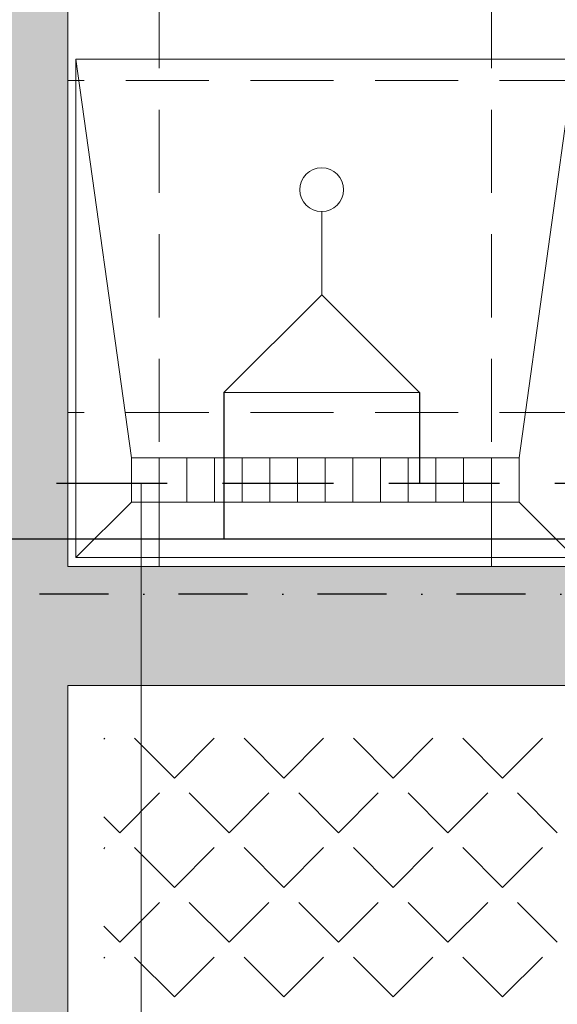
# Model space of a CAD drawing. Header units: millimetres. Extents: x -23540 to 53212, y -37964 to 41185.
# Tile 60 of 203: x -7355 to -7258, y -30576 to -30398. Entities that reach past the tile are written whole.
import ezdxf

# ---------------------------------------------------------------- set-up
doc = ezdxf.new("R2010")
doc.units = ezdxf.units.MM
for name, pattern in [('DASHDOT', [1, 0.5, -0.25, 0, -0.25]), ('DASHED', [0.75, 0.5, -0.25]), ('DASHEDX2', [1.5, 1, -0.5])]:
    doc.linetypes.add(name, pattern=pattern)
doc.layers.get('0').update_dxf_attribs({"lineweight": 18})
for name, color, linetype, lineweight in [('Cienka', 7, 'Continuous', 18), ('mm_CWP', 210, 'DASHDOT', 30), ('mm_CWU', 20, 'DASHED', 30), ('mm_woda_armatura', 7, 'Continuous', 20), ('mm_woda_opisy', 7, 'Continuous', 13), ('mm_ZWU', 5, 'Continuous', 30), ('PG_PRZERYWANE_ŚREDNIE', 1, 'DASHEDX2', 18), ('PG_WYPOSAŻENIE', 1, 'Continuous', 18), ('PG_ŚCIANY_DZIAŁOWE', 3, 'Continuous', 18), ('PG_ŚCIANY_SŁUPY', 4, 'Continuous', 18), ('Przekrojowa', 60, 'Continuous', 18)]:
    doc.layers.add(name, color=color, linetype=linetype, lineweight=lineweight)
doc.styles.get("Standard").update_dxf_attribs({"font": 'arial.ttf'})
doc.linetypes.add('HOT_WATER_SUPPLY', pattern='A,0.5,-0.2,["HW",Standard,S=0.1,R=0,X=-0.1,Y=-0.05],-0.2', length=0.9)

# ---------------------------------------------------------------- blocks, each defined once
blk = doc.blocks.new('A$Cfb1acfe0')
at = {"layer": 'PG_WYPOSAŻENIE', "color": 251, "true_color": 0x636466}
for p, q in [((-35, 18), (-45, 90)), ((45, 90), (35, 18)), ((-35, 10), (-35, 18)), ((-35, 18), (35, 18)), ((-30, 18), (-30, 10)), ((-25, 18), (-25, 10)), ((-20, 18), (-20, 10)), ((-15, 18), (-15, 10)), ((-10, 18), (-10, 10)), ((-5, 18), (-5, 10)), ((0, 18), (0, 10)), ((5, 18), (5, 10)), ((10, 18), (10, 10)), ((15, 18), (15, 10)), ((20, 18), (20, 10)), ((25, 18), (25, 10)), ((30, 18), (30, 10)), ((35, 18), (35, 10)), ((-35, 10), (-45, 0)), ((35, 10), (-35, 10)), ((35, 10), (45, 0))]:
    blk.add_line(p, q, dxfattribs=at)
blk.add_lwpolyline([(45, 90), (-45, 90), (-45, 0), (45, 0)], close=True, dxfattribs=at)
blk = doc.blocks.new('natrysk')
at = {"layer": 'mm_CWU', "ltscale": 100}
blk.add_line((32256.82, 5293.32), (32256.82, 5276.9), dxfattribs=at)
at = {"layer": 'mm_woda_armatura', "linetype": 'HOT_WATER_SUPPLY'}
blk.add_line((32239.14, 5310.99), (32239.14, 5325.99), dxfattribs=at)
at = {"layer": 'mm_woda_armatura', "linetype": 'Continuous'}
for p, q in [((32239.14, 5310.99), (32221.46, 5293.32)), ((32239.14, 5310.99), (32256.82, 5293.32)), ((32256.82, 5293.32), (32221.46, 5293.32))]:
    blk.add_line(p, q, dxfattribs=at)
at = {"layer": 'mm_woda_armatura', "linetype": 'HOT_WATER_SUPPLY'}
blk.add_circle((32239.14, 5329.95), 3.95, dxfattribs=at)
at = {"layer": 'mm_ZWU', "ltscale": 100}
blk.add_line((32221.46, 5293.32), (32221.46, 5266.9), dxfattribs=at)

msp = doc.modelspace()

# ---------------------------------------------------------------- hatches: boundary and pattern name
at = {"layer": 'PG_ŚCIANY_DZIAŁOWE', "true_color": 0x636466, "transparency": 33554610}
h = msp.add_hatch(color=251, dxfattribs=at)
h.dxf.hatch_style = 1
h.paths.add_polyline_path([(-7362.96, -30145.22), (-7357.96, -30145.22), (-7357.96, -30150.72), (-7362.96, -30150.72)])
h.paths.add_polyline_path([(-7369.71, -30049.72), (-7346.21, -30049.72), (-7346.21, -29716.72), (-7306.21, -29716.72), (-7306.21, -29702.72), (-7265.71, -29702.72), (-7265.71, -29645.46), (-7318.71, -29645.46), (-7318.71, -29516.46), (-7369.71, -29516.46)])
h.paths.add_polyline_path([(-7346.21, -30150.72), (-7357.96, -30150.72), (-7357.96, -30145.22), (-7362.96, -30145.22), (-7362.96, -30150.72), (-7369.71, -30150.72), (-7369.71, -31104.46), (-7174.59, -31104.46), (-7174.59, -31144.22), (-7154.71, -31144.22), (-7154.71, -31327.46), (-6869.71, -31327.46), (-6869.71, -31312.46), (-7139.71, -31312.46), (-7139.71, -31104.46), (-6751.71, -31104.46), (-6751.71, -31327.46), (-6712.71, -31327.46), (-6712.71, -31330.46), (-6582.66, -31330.46), (-6543.71, -31330.46), (-6506.79, -31300.46), (-6701.21, -31300.46), (-6701.21, -31079.46), (-7346.21, -31079.46), (-7346.21, -30518.72), (-7164.71, -30518.72), (-7164.71, -30497.22), (-7346.21, -30497.22), (-7346.21, -30314.72), (-7331.21, -30314.72), (-7331.21, -30272.22), (-7346.21, -30272.22)])

# ---------------------------------------------------------------- linework, layer by layer
at = {"color": 251, "lineweight": 20, "true_color": 0x636466}
for p, q in [((-7346.21, -30497.22), (-7276.21, -30497.22)), ((-7346.21, -30497.22), (-7164.71, -30497.22)), ((-7346.21, -31079.46), (-7346.21, -30518.72))]:
    msp.add_line(p, q, dxfattribs=at)
at = {"color": 251, "linetype": 'Continuous', "lineweight": 20, "true_color": 0x636466}
for p, q in [((-7339.7, -30528.41), (-7339.52, -30528.22)), ((-7326.94, -30535.41), (-7334.13, -30528.22)), ((-7326.94, -30535.41), (-7319.76, -30528.22)), ((-7307.19, -30535.41), (-7314.37, -30528.22)), ((-7307.19, -30535.41), (-7300, -30528.22)), ((-7287.43, -30535.41), (-7294.62, -30528.22)), ((-7287.43, -30535.41), (-7280.25, -30528.22)), ((-7267.68, -30535.41), (-7274.86, -30528.22)), ((-7267.68, -30535.41), (-7260.49, -30528.22)), ((-7336.82, -30545.29), (-7329.64, -30538.1)), ((-7317.07, -30545.29), (-7324.25, -30538.1)), ((-7317.07, -30545.29), (-7309.88, -30538.1)), ((-7297.31, -30545.29), (-7304.49, -30538.1)), ((-7297.31, -30545.29), (-7290.13, -30538.1)), ((-7277.55, -30545.29), (-7284.74, -30538.1)), ((-7277.55, -30545.29), (-7270.37, -30538.1)), ((-7257.8, -30545.29), (-7264.98, -30538.1)), ((-7336.82, -30545.29), (-7339.7, -30542.41)), ((-7339.7, -30548.17), (-7339.52, -30547.98)), ((-7326.94, -30555.16), (-7334.13, -30547.98)), ((-7326.94, -30555.16), (-7319.76, -30547.98)), ((-7307.19, -30555.16), (-7314.37, -30547.98)), ((-7307.19, -30555.16), (-7300, -30547.98)), ((-7287.43, -30555.16), (-7294.62, -30547.98)), ((-7287.43, -30555.16), (-7280.25, -30547.98)), ((-7267.68, -30555.16), (-7274.86, -30547.98)), ((-7267.68, -30555.16), (-7260.49, -30547.98)), ((-7336.82, -30565.04), (-7329.64, -30557.86)), ((-7317.07, -30565.04), (-7324.25, -30557.86)), ((-7317.07, -30565.04), (-7309.88, -30557.86)), ((-7297.31, -30565.04), (-7304.49, -30557.86)), ((-7297.31, -30565.04), (-7290.13, -30557.86)), ((-7277.55, -30565.04), (-7284.74, -30557.86)), ((-7277.55, -30565.04), (-7270.37, -30557.86)), ((-7257.8, -30565.04), (-7264.98, -30557.86)), ((-7336.82, -30565.04), (-7339.7, -30562.16)), ((-7339.7, -30567.92), (-7339.52, -30567.74)), ((-7326.94, -30574.92), (-7334.13, -30567.74)), ((-7326.94, -30574.92), (-7319.76, -30567.74)), ((-7307.19, -30574.92), (-7314.37, -30567.74)), ((-7307.19, -30574.92), (-7300, -30567.74)), ((-7287.43, -30574.92), (-7294.62, -30567.74)), ((-7287.43, -30574.92), (-7280.25, -30567.74)), ((-7267.68, -30574.92), (-7274.86, -30567.74)), ((-7267.68, -30574.92), (-7260.49, -30567.74))]:
    msp.add_line(p, q, dxfattribs=at)
at = {"layer": 'Cienka', "color": 251, "true_color": 0x636466}
for p, q in [((-7346.21, -30497.22), (-7346.21, -30404.22)), ((-7346.21, -30404.22), (-7346.21, -30497.22))]:
    msp.add_line(p, q, dxfattribs=at)
at = {"layer": 'mm_CWP', "ltscale": 25}
msp.add_line((-7188.23, -30502.22), (-7379.71, -30502.22), dxfattribs=at)
at = {"layer": 'mm_CWU', "ltscale": 40}
msp.add_line((-7208.23, -30482.22), (-7399.71, -30482.22), dxfattribs=at)
at = {"layer": 'mm_woda_opisy'}
msp.add_line((-7332.97, -30667.03), (-7332.97, -30482.22), dxfattribs=at)
at = {"layer": 'mm_ZWU', "ltscale": 100}
msp.add_line((-7389.71, -30492.22), (-7198.23, -30492.22), dxfattribs=at)
at = {"layer": 'PG_PRZERYWANE_ŚREDNIE', "color": 251, "lineweight": 15, "ltscale": 15, "true_color": 0x636466}
for p, q in [((-7329.71, -30497.22), (-7329.71, -30315.72)), ((-7269.71, -30497.22), (-7269.71, -30315.72)), ((-7253.21, -30409.42), (-7346.21, -30409.42)), ((-7253.21, -30469.42), (-7346.21, -30469.42))]:
    msp.add_line(p, q, dxfattribs=at)
at = {"layer": 'PG_ŚCIANY_DZIAŁOWE', "color": 251, "true_color": 0x636466}
msp.add_line((-7346.21, -30314.72), (-7346.21, -30497.22), dxfattribs=at)
at = {"layer": 'PG_ŚCIANY_SŁUPY', "color": 251, "true_color": 0x636466}
msp.add_line((-7346.21, -30518.72), (-7140.21, -30518.72), dxfattribs=at)
at = {"layer": 'Przekrojowa', "color": 251, "true_color": 0x636466}
msp.add_line((-7253.21, -30497.22), (-7346.21, -30497.22), dxfattribs=at)

# ---------------------------------------------------------------- block references
at = {"layer": 'mm_woda_armatura', "linetype": 'HOT_WATER_SUPPLY'}
msp.add_blockref('natrysk', (-39539.48, -35759.12), dxfattribs=at)
at = {"layer": 'Przekrojowa'}
msp.add_blockref('A$Cfb1acfe0', (-7299.71, -30495.59), dxfattribs=at)

doc.saveas('drawing.dxf')
